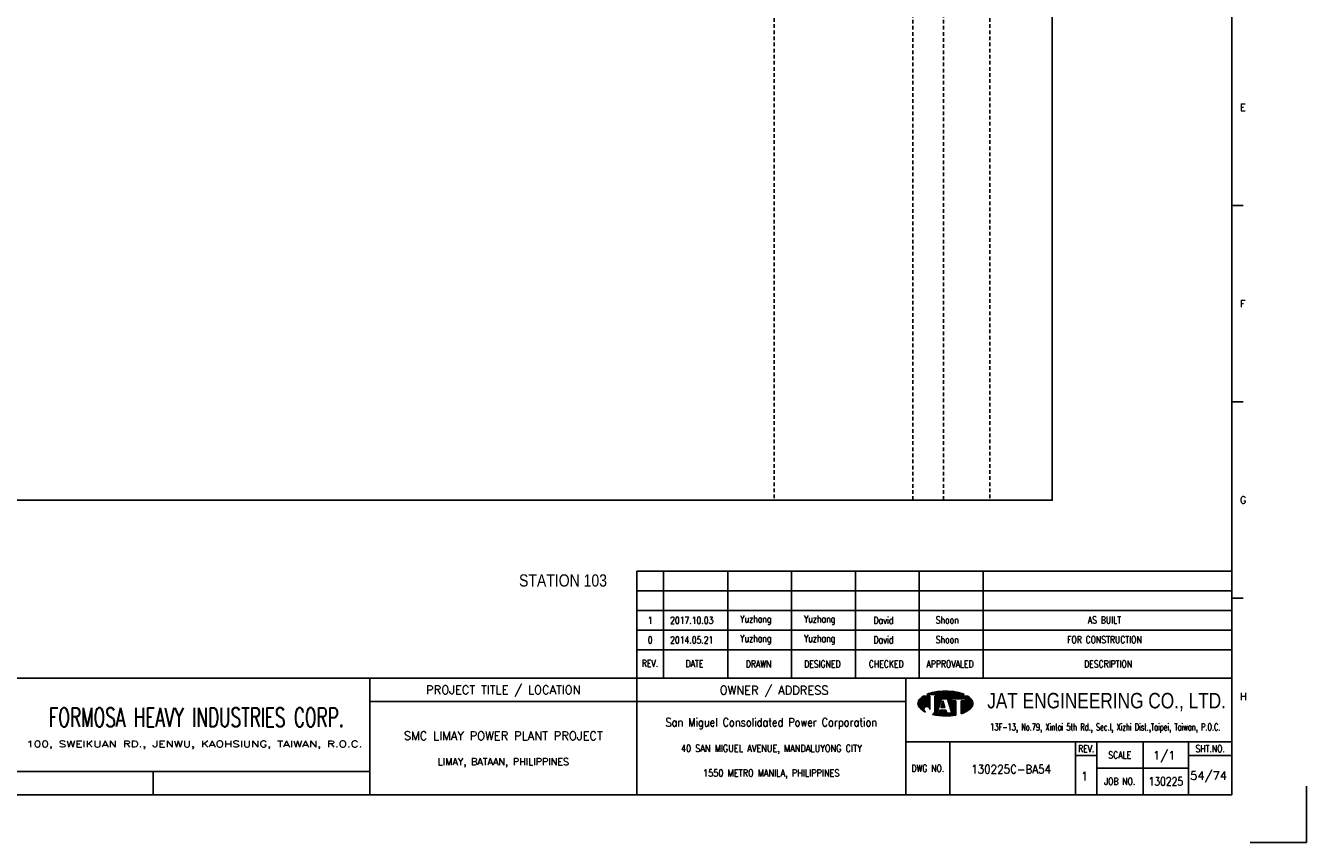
# Model space of a CAD drawing. Extents: x 2176 to 3142, y -624 to 58.
# Tile 2 of 3: x 2618 to 3142, y -624 to -290. Entities that reach past the tile are written whole.
import ezdxf
from ezdxf.enums import TextEntityAlignment as Align

# ---------------------------------------------------------------- set-up
doc = ezdxf.new("R2010")
doc.units = 0
doc.header["$MEASUREMENT"] = 0
doc.linetypes.add('HIDDEN', pattern=[4, 1.5, -1, 1.5])
doc.layers.get('0').update_dxf_attribs({"linetype": 'CONTINUOUS'})
doc.layers.get('DEFPOINTS').update_dxf_attribs({"linetype": 'CONTINUOUS'})
for name, color, linetype in [('B_DIM', 7, 'CONTINUOUS'), ('CON', 4, 'CONTINUOUS'), ('DCS', 7, 'CONTINUOUS'), ('HID', 2, 'HIDDEN'), ('T', 2, 'CONTINUOUS'), ('TEXT', 7, 'CONTINUOUS'), ('圖框CON', 4, 'CONTINUOUS'), ('框線', 6, 'CONTINUOUS')]:
    doc.layers.add(name, color=color, linetype=linetype)
doc.styles.add('AEH', font='simplex', dxfattribs={"width": 0.8, "bigfont": 'ae'})
doc.styles.add('DAYUKP', font='complex', dxfattribs={"bigfont": 'DAYUKP.SHX'})
doc.styles.add('E2', font='simplex.shx', dxfattribs={"height": 2})
doc.styles.add('E3', font='simplex.shx', dxfattribs={"height": 3})
doc.styles.add('ROMANS', font='romans', dxfattribs={"width": 0.8})
doc.styles.add('style3', font='ARIALN.TTF')
doc.styles.add('WMF-Arial0', font='arial.ttf')

# ---------------------------------------------------------------- blocks, each defined once
blk = doc.blocks.new('1880-TITLE_BLK')
at = {"layer": 'TEXT', "color": 2, "linetype": 'Continuous', "style": 'E3'}
for tag, p in [('SCALE', (790.95, 31.17)), ('DWG_NO', (736.41, 26.44)), ('REV', (762.59, 23.97)), ('SHT_NO', (806.74, 23.97))]:
    blk.add_attdef(tag, text='', height=3, dxfattribs=at).set_placement(p, align=Align.MIDDLE)
at = {"layer": 'TEXT', "linetype": 'Continuous', "style": 'E2', "width": 0.6}
for tag, p in [('REV_DATE', (418.65, 19.76)), ('APPR_DATE', (492.93, 19.76))]:
    blk.add_attdef(tag, text='', height=2, dxfattribs=at).set_placement(p, align=Align.MIDDLE_LEFT)
blk = doc.blocks.new('1')
at = {"layer": 'B_DIM'}
for p, q in [((2181.53, 118.11), (1938.08, 118.11)), ((1938.08, 74.29), (1938.08, 118.11)), ((1948.92, 74.29), (1948.92, 118.11)), ((1975.28, 74.29), (1975.28, 118.11)), ((2001.39, 74.29), (2001.39, 118.11)), ((2027.5, 74.29), (2027.5, 118.11)), ((2053.62, 74.29), (2053.62, 118.11)), ((2079.73, 74.29), (2079.73, 118.11)), ((2181.53, 110.07), (1938.08, 110.07)), ((1938.08, 77.93), (1938.08, 104.33)), ((2181.53, 102.03), (1938.08, 102.03)), ((2181.53, 93.99), (1938.08, 93.99)), ((2181.53, 85.95), (1938.08, 85.95))]:
    blk.add_line(p, q, dxfattribs=at)
at = {"layer": 'DEFPOINTS'}
blk.add_lwpolyline([(2189, 7.08), (2211.97, 7.08), (2211.97, 30.05)], dxfattribs=at)
at = {"layer": 'T', "color": 0, "lineweight": -3}
for p, q in [((2057.61, 67.67), (2058.11, 68.18)), ((2057.83, 67.67), (2058.43, 68.27)), ((2058.05, 67.67), (2058.73, 68.35)), ((2058.27, 67.67), (2059.03, 68.43)), ((2058.49, 67.67), (2059.32, 68.49)), ((2058.72, 67.67), (2059.6, 68.55)), ((2058.94, 67.67), (2059.87, 68.6)), ((2059.16, 67.67), (2060.14, 68.65)), ((2059.38, 67.67), (2060.41, 68.7)), ((2059.6, 67.67), (2060.67, 68.74)), ((2059.82, 67.67), (2060.93, 68.77)), ((2060.05, 67.67), (2061.18, 68.81)), ((2060.27, 67.67), (2061.44, 68.84)), ((2060.49, 67.67), (2061.69, 68.87)), ((2060.71, 67.67), (2061.93, 68.89)), ((2060.93, 67.67), (2062.18, 68.91)), ((2061.15, 67.67), (2062.42, 68.93)), ((2061.38, 67.67), (2062.66, 68.95)), ((2061.6, 67.67), (2062.89, 68.97)), ((2061.82, 67.67), (2063.13, 68.98)), ((2062.04, 67.67), (2063.36, 68.99)), ((2062.26, 67.67), (2063.59, 69)), ((2062.48, 67.67), (2063.82, 69)), ((2062.71, 67.67), (2064.04, 69.01)), ((2062.93, 67.67), (2064.27, 69.01)), ((2063.15, 67.67), (2064.49, 69.01)), ((2063.37, 67.67), (2064.71, 69.01)), ((2063.59, 67.67), (2064.92, 69)), ((2063.81, 67.67), (2065.14, 69)), ((2064.04, 67.67), (2065.35, 68.99)), ((2064.26, 67.67), (2065.56, 68.98)), ((2064.48, 67.67), (2065.78, 68.97)), ((2064.7, 67.67), (2065.98, 68.95)), ((2064.92, 67.67), (2066.19, 68.94)), ((2065.14, 67.67), (2066.4, 68.92)), ((2065.37, 67.67), (2066.6, 68.9)), ((2065.59, 67.67), (2066.8, 68.88)), ((2065.81, 67.67), (2067, 68.86)), ((2066.03, 67.67), (2067.2, 68.84)), ((2066.25, 67.67), (2067.4, 68.82)), ((2066.47, 67.67), (2067.6, 68.79)), ((2066.7, 67.67), (2067.79, 68.77)), ((2066.92, 67.67), (2067.98, 68.74)), ((2067.14, 67.67), (2068.18, 68.71)), ((2067.36, 67.67), (2068.37, 68.68)), ((2067.58, 67.67), (2068.56, 68.64)), ((2067.81, 67.67), (2068.75, 68.61)), ((2068.03, 67.67), (2068.93, 68.58)), ((2068.25, 67.67), (2069.12, 68.54)), ((2068.47, 67.67), (2069.3, 68.5)), ((2068.69, 67.67), (2069.48, 68.46)), ((2068.91, 67.67), (2069.66, 68.42)), ((2069.14, 67.67), (2069.84, 68.37)), ((2069.36, 67.67), (2070.01, 68.33)), ((2069.58, 67.67), (2070.19, 68.28)), ((2069.8, 67.67), (2070.36, 68.23)), ((2070.02, 67.67), (2070.53, 68.18)), ((2070.24, 67.67), (2070.7, 68.13)), ((2053.09, 63.82), (2056.14, 66.87)), ((2053.09, 64.04), (2055.92, 66.87)), ((2053.11, 63.62), (2056.36, 66.87)), ((2053.12, 64.29), (2055.7, 66.87)), ((2053.14, 63.43), (2056.58, 66.87)), ((2053.18, 63.25), (2056.8, 66.87)), ((2053.18, 64.57), (2055.47, 66.87)), ((2053.24, 63.08), (2057.03, 66.87)), ((2053.29, 64.91), (2055.25, 66.87)), ((2053.3, 62.92), (2057.25, 66.87)), ((2053.37, 62.77), (2057.47, 66.87)), ((2053.45, 62.63), (2057.69, 66.87)), ((2053.54, 62.5), (2057.91, 66.86)), ((2053.61, 65.45), (2054.47, 66.31)), ((2053.64, 62.37), (2057.91, 66.64)), ((2053.74, 62.25), (2057.91, 66.42)), ((2053.84, 62.14), (2057.91, 66.2)), ((2053.95, 62.02), (2057.91, 65.98)), ((2054.07, 61.91), (2057.91, 65.75)), ((2054.18, 61.8), (2057.91, 65.53)), ((2054.29, 61.7), (2057.91, 65.31)), ((2054.41, 61.59), (2057.91, 65.09)), ((2054.53, 61.49), (2057.91, 64.87)), ((2054.65, 61.39), (2057.91, 64.65)), ((2056.12, 62.63), (2057.91, 64.42)), ((2056.46, 62.75), (2057.91, 64.2)), ((2056.7, 62.77), (2057.91, 63.98)), ((2056.9, 62.75), (2057.91, 63.76)), ((2056.94, 67.67), (2057.09, 67.82)), ((2057.08, 62.71), (2057.91, 63.54)), ((2057.16, 67.67), (2057.44, 67.95)), ((2057.23, 62.64), (2057.91, 63.32)), ((2057.37, 62.56), (2057.91, 63.09)), ((2057.39, 67.67), (2057.78, 68.07)), ((2057.5, 62.46), (2057.91, 62.87)), ((2060.05, 63.24), (2063.68, 66.87)), ((2060.05, 63.46), (2063.46, 66.87)), ((2060.05, 63.68), (2063.23, 66.87)), ((2060.05, 63.9), (2063.01, 66.87)), ((2060.05, 64.13), (2062.79, 66.87)), ((2060.05, 64.35), (2062.57, 66.87)), ((2060.05, 64.57), (2062.35, 66.87)), ((2060.05, 64.79), (2062.13, 66.87)), ((2060.05, 65.01), (2061.9, 66.87)), ((2060.05, 65.23), (2061.68, 66.87)), ((2060.05, 65.46), (2061.46, 66.87)), ((2060.05, 66.12), (2060.79, 66.87)), ((2060.05, 66.34), (2060.57, 66.87)), ((2060.05, 66.56), (2060.35, 66.87)), ((2060.05, 66.79), (2060.13, 66.87)), ((2060.05, 65.68), (2061.24, 66.87)), ((2060.05, 65.9), (2061.02, 66.87)), ((2060.05, 63.02), (2062.67, 65.64)), ((2060.05, 62.8), (2062.57, 65.32)), ((2060.05, 62.57), (2062.47, 64.99)), ((2060.05, 62.35), (2062.36, 64.67)), ((2060.05, 62.13), (2062.26, 64.34)), ((2060.05, 61.91), (2062.16, 64.02)), ((2060.05, 61.69), (2062.05, 63.69)), ((2060.05, 61.46), (2061.95, 63.37)), ((2062.45, 62.32), (2063.71, 63.57)), ((2062.5, 62.58), (2063.65, 63.74)), ((2062.6, 62.91), (2063.6, 63.91)), ((2062.68, 62.32), (2063.76, 63.4)), ((2062.7, 63.23), (2063.55, 64.08)), ((2062.8, 63.56), (2063.49, 64.25)), ((2062.83, 65.8), (2063.9, 66.87)), ((2062.9, 62.32), (2063.81, 63.24)), ((2062.91, 63.88), (2063.44, 64.42)), ((2063.01, 64.2), (2063.39, 64.58)), ((2063.05, 65.8), (2064.12, 66.87)), ((2063.11, 64.53), (2063.33, 64.75)), ((2063.12, 62.32), (2063.87, 63.07)), ((2063.21, 64.85), (2063.28, 64.92)), ((2063.27, 65.8), (2064.34, 66.87)), ((2063.34, 62.32), (2063.92, 62.9)), ((2063.49, 65.8), (2064.56, 66.87)), ((2063.72, 65.8), (2064.79, 66.87)), ((2063.94, 65.8), (2065.01, 66.87)), ((2064.16, 65.8), (2065.23, 66.87)), ((2064.38, 65.8), (2065.45, 66.87)), ((2064.6, 65.8), (2065.67, 66.87)), ((2064.82, 65.8), (2065.89, 66.87)), ((2065.05, 65.8), (2066.12, 66.87)), ((2065.16, 65.69), (2066.34, 66.87)), ((2065.22, 65.53), (2066.56, 66.87)), ((2065.27, 65.36), (2066.78, 66.87)), ((2065.32, 65.19), (2067, 66.87)), ((2065.38, 65.02), (2067.22, 66.87)), ((2065.43, 64.85), (2067.45, 66.87)), ((2065.48, 64.69), (2067.67, 66.87)), ((2065.54, 64.52), (2066.74, 65.71)), ((2065.59, 64.35), (2066.74, 65.49)), ((2065.65, 64.18), (2066.74, 65.27)), ((2065.7, 64.01), (2066.74, 65.05)), ((2065.75, 63.84), (2066.9, 65)), ((2065.81, 63.68), (2067.12, 65)), ((2065.86, 63.51), (2067.35, 65)), ((2065.91, 63.34), (2067.57, 65)), ((2065.97, 63.17), (2067.79, 65)), ((2066.02, 63), (2068.01, 65)), ((2066.07, 62.84), (2068.23, 65)), ((2066.13, 62.67), (2068.46, 65)), ((2066.18, 62.5), (2068.61, 64.93)), ((2066.23, 62.33), (2068.61, 64.71)), ((2066.29, 62.16), (2068.61, 64.48)), ((2066.34, 61.99), (2068.61, 64.26)), ((2066.39, 61.83), (2068.61, 64.04)), ((2066.45, 61.66), (2068.61, 63.82)), ((2066.5, 61.49), (2068.61, 63.6)), ((2066.56, 61.32), (2068.61, 63.38)), ((2066.61, 61.15), (2068.61, 63.15)), ((2066.66, 60.99), (2068.61, 62.93)), ((2066.82, 65.8), (2067.89, 66.87)), ((2067.04, 65.8), (2068.11, 66.87)), ((2067.26, 65.8), (2068.33, 66.87)), ((2067.48, 65.8), (2068.55, 66.87)), ((2067.71, 65.8), (2068.78, 66.87)), ((2067.93, 65.8), (2069, 66.87)), ((2068.15, 65.8), (2069.22, 66.87)), ((2068.37, 65.8), (2069.44, 66.87)), ((2068.59, 65.8), (2069.66, 66.87)), ((2068.81, 65.8), (2069.88, 66.87)), ((2069.04, 65.8), (2070.11, 66.87)), ((2069.26, 65.8), (2070.33, 66.87)), ((2069.48, 65.8), (2070.55, 66.87)), ((2069.7, 65.8), (2070.77, 66.87)), ((2069.92, 65.8), (2070.99, 66.87)), ((2070.14, 65.8), (2071.21, 66.87)), ((2070.37, 65.8), (2071.44, 66.87)), ((2070.47, 67.67), (2070.87, 68.07)), ((2070.59, 65.8), (2071.66, 66.87)), ((2070.69, 67.67), (2071.03, 68.02)), ((2070.75, 63.08), (2074.07, 66.4)), ((2070.75, 62.86), (2074.19, 66.3)), ((2070.75, 62.63), (2074.31, 66.2)), ((2070.75, 62.41), (2074.43, 66.09)), ((2070.75, 62.19), (2074.54, 65.98)), ((2070.75, 61.97), (2074.66, 65.87)), ((2070.75, 61.75), (2074.77, 65.76)), ((2070.75, 61.53), (2074.87, 65.65)), ((2070.75, 61.3), (2074.98, 65.53)), ((2070.75, 61.08), (2075.08, 65.41)), ((2070.75, 60.86), (2075.17, 65.28)), ((2070.75, 60.64), (2075.25, 65.14)), ((2070.75, 63.96), (2071.78, 65)), ((2070.75, 63.74), (2072, 65)), ((2070.75, 63.52), (2072.22, 65)), ((2070.75, 63.3), (2072.45, 65)), ((2070.75, 64.41), (2071.34, 65)), ((2070.75, 64.19), (2071.56, 65)), ((2070.75, 64.85), (2070.89, 65)), ((2070.75, 64.63), (2071.12, 65)), ((2070.75, 60.42), (2075.33, 64.99)), ((2070.75, 60.2), (2075.39, 64.84)), ((2070.75, 59.97), (2075.45, 64.67)), ((2070.75, 59.75), (2075.5, 64.5)), ((2070.81, 65.8), (2071.88, 66.87)), ((2070.91, 67.67), (2071.2, 67.96)), ((2071.03, 65.8), (2072.1, 66.87)), ((2071.07, 59.85), (2075.53, 64.32)), ((2071.13, 67.67), (2071.36, 67.9)), ((2071.25, 65.8), (2072.32, 66.87)), ((2071.35, 67.67), (2071.52, 67.84)), ((2071.42, 59.97), (2075.56, 64.12)), ((2071.47, 65.8), (2072.54, 66.87)), ((2071.57, 67.67), (2071.68, 67.77)), ((2071.7, 65.8), (2072.77, 66.87)), ((2071.78, 60.12), (2075.57, 63.9)), ((2071.8, 67.67), (2071.83, 67.71)), ((2071.92, 65.8), (2072.99, 66.87)), ((2072.14, 65.8), (2073.21, 66.87)), ((2072.17, 60.28), (2075.55, 63.67)), ((2072.36, 65.8), (2073.43, 66.87)), ((2072.58, 65.8), (2073.57, 66.78)), ((2072.59, 60.48), (2075.51, 63.4)), ((2072.62, 65.62), (2073.7, 66.69)), ((2072.62, 65.39), (2073.83, 66.6)), ((2072.62, 65.17), (2073.95, 66.5)), ((2073.08, 60.75), (2075.42, 63.1)), ((2054.78, 61.29), (2055.59, 62.11)), ((2054.9, 61.2), (2055.48, 61.77)), ((2055.03, 61.11), (2055.46, 61.53)), ((2055.16, 61.01), (2055.47, 61.33)), ((2055.3, 60.93), (2055.52, 61.15)), ((2055.43, 60.84), (2055.59, 60.99)), ((2055.57, 60.76), (2055.67, 60.85)), ((2055.71, 60.67), (2055.76, 60.73)), ((2055.85, 60.59), (2055.88, 60.62)), ((2056, 60.52), (2056, 60.52)), ((2056.14, 60.44), (2056.14, 60.44)), ((2057.61, 62.35), (2057.91, 62.65)), ((2057.7, 62.23), (2057.91, 62.43)), ((2057.79, 62.09), (2057.91, 62.21)), ((2057.85, 61.93), (2057.91, 61.99)), ((2057.89, 61.75), (2057.91, 61.76)), ((2057.91, 61.54), (2057.91, 61.55)), ((2059.09, 59.4), (2061.43, 61.74)), ((2059.28, 59.36), (2061.33, 61.42)), ((2059.46, 59.32), (2061.23, 61.09)), ((2059.64, 59.29), (2061.12, 60.77)), ((2059.83, 59.25), (2061.02, 60.44)), ((2059.86, 60.39), (2061.54, 62.07)), ((2059.98, 60.73), (2061.64, 62.39)), ((2060.02, 59.22), (2060.92, 60.12)), ((2060.03, 61), (2061.74, 62.72)), ((2060.05, 61.24), (2060.05, 61.24)), ((2060.21, 59.19), (2060.93, 59.91)), ((2060.4, 59.16), (2061.15, 59.91)), ((2060.59, 59.13), (2061.38, 59.91)), ((2060.78, 59.1), (2061.6, 59.91)), ((2060.98, 59.07), (2063.16, 61.25)), ((2061.17, 59.04), (2063.38, 61.25)), ((2061.37, 59.02), (2063.6, 61.25)), ((2061.57, 59), (2063.82, 61.25)), ((2061.68, 59.99), (2062.94, 61.25)), ((2061.77, 58.97), (2064.04, 61.25)), ((2061.78, 60.32), (2062.71, 61.25)), ((2061.88, 60.64), (2062.49, 61.25)), ((2061.97, 58.95), (2064.27, 61.25)), ((2061.99, 60.96), (2062.27, 61.25)), ((2062.17, 58.94), (2064.45, 61.21)), ((2062.38, 58.92), (2064.51, 61.05)), ((2062.58, 58.9), (2064.56, 60.88)), ((2062.79, 58.89), (2064.61, 60.71)), ((2063, 58.88), (2064.67, 60.54)), ((2063.21, 58.87), (2064.72, 60.37)), ((2063.43, 58.86), (2064.77, 60.2)), ((2063.56, 62.32), (2063.97, 62.73)), ((2063.64, 58.85), (2064.82, 60.03)), ((2063.78, 62.32), (2064.03, 62.56)), ((2063.86, 58.85), (2064.92, 59.91)), ((2064.01, 62.32), (2064.08, 62.39)), ((2064.08, 58.84), (2065.15, 59.91)), ((2064.3, 58.84), (2065.37, 59.91)), ((2064.52, 58.84), (2065.59, 59.91)), ((2064.74, 58.85), (2065.81, 59.91)), ((2064.97, 58.85), (2066.03, 59.91)), ((2065.2, 58.86), (2066.25, 59.91)), ((2065.43, 58.87), (2066.48, 59.91)), ((2065.66, 58.88), (2066.7, 59.91)), ((2065.9, 58.89), (2066.92, 59.91)), ((2066.14, 58.91), (2068.61, 61.38)), ((2066.38, 58.93), (2068.61, 61.16)), ((2066.62, 58.95), (2068.61, 60.94)), ((2066.72, 60.82), (2068.61, 62.71)), ((2066.77, 60.65), (2068.61, 62.49)), ((2066.82, 60.48), (2068.61, 62.27)), ((2066.87, 58.97), (2068.61, 60.72)), ((2066.88, 60.31), (2068.61, 62.05)), ((2066.93, 60.14), (2068.61, 61.82)), ((2066.98, 59.98), (2068.61, 61.6)), ((2067.11, 59), (2068.61, 60.49)), ((2067.37, 59.03), (2068.61, 60.27)), ((2067.62, 59.06), (2068.61, 60.05)), ((2067.88, 59.1), (2068.61, 59.83)), ((2068.14, 59.14), (2068.61, 59.61)), ((2068.4, 59.18), (2068.61, 59.38)), ((2073.74, 61.19), (2075.24, 62.69))]:
    blk.add_line(p, q, dxfattribs=at)
at = {"layer": 'T', "lineweight": -3}
for p, q in [((2057.91, 66.87), (2055.21, 66.87)), ((2056.73, 67.67), (2071.93, 67.67)), ((2057.91, 66.87), (2057.91, 61.52)), ((2073.45, 66.87), (2060.05, 66.87)), ((2060.05, 66.33), (2060.05, 66.87)), ((2060.05, 66.87), (2060.05, 61.23)), ((2061.8, 63.05), (2060.05, 61.24)), ((2060.85, 59.91), (2062.72, 65.8)), ((2063.26, 65), (2062.41, 62.32)), ((2062.72, 65.8), (2065.13, 65.8)), ((2064.1, 62.32), (2063.26, 65)), ((2063.79, 65.8), (2065.13, 65.8)), ((2065.13, 65.8), (2067, 59.91)), ((2066.74, 65.8), (2072.62, 65.8)), ((2066.74, 65), (2066.74, 65.8)), ((2068.61, 65), (2066.74, 65)), ((2068.61, 65), (2068.61, 59.21)), ((2072.62, 65), (2070.75, 65)), ((2070.75, 65), (2070.75, 59.74)), ((2072.62, 65.8), (2072.62, 65)), ((2061.65, 59.91), (2060.85, 59.91)), ((2062.08, 61.25), (2061.65, 59.91)), ((2064.44, 61.25), (2062.08, 61.25)), ((2062.41, 62.32), (2064.1, 62.32)), ((2064.86, 59.91), (2064.44, 61.25)), ((2067, 59.91), (2064.86, 59.91))]:
    blk.add_line(p, q, dxfattribs=at)
for centre, major_axis, start_param, end_param in [((2062.5, 54), (-10.49, 10.49), 5.683021, 5.897183), ((2064.33, 44.23), (-17.52, 17.52), 5.497787, 5.683021), ((2064.33, 44.23), (17.52, 17.52), 0.600164, 0.785398), ((2066.16, 54), (10.49, 10.49), 0.386002, 0.600164), ((2055.58, 63.92), (1.76, 1.76), 1.614811, 2.356194), ((2055.58, 63.92), (-1.76, 1.76), 0.785398, 1.526782), ((2059.72, 60.14), (-5.73, 5.73), 6.088179, 6.3272), ((2068.93, 60.14), (-5.73, 5.73), 4.668374, 4.907395), ((2073.07, 63.92), (-1.76, 1.76), 3.926991, 4.668374), ((2073.07, 63.92), (1.76, 1.76), 4.756403, 5.497787), ((2059.72, 67.71), (5.73, 5.73), 3.097578, 3.478972), ((2056.68, 61.54), (-0.868, 0.868), 3.906164, 8.245601), ((2057.88, 61.28), (1.53, 1.53), 4.470635, 5.546585), ((2064.33, 83.62), (17.52, 17.52), 3.710226, 3.926991), ((2064.33, 83.62), (17.52, 17.52), 3.926991, 4.100643), ((2066.16, 73.85), (-10.49, 10.49), 2.670765, 2.781027), ((2068.93, 67.71), (-5.73, 5.73), 2.781027, 3.185607)]:
    blk.add_ellipse(centre, major_axis=major_axis, ratio=1, start_param=start_param, end_param=end_param, dxfattribs=at)
at = {"layer": '圖框CON'}
for p, q in [((2186.14, 267.8), (2181.53, 267.8)), ((2186.14, 187.4), (2181.53, 187.4)), ((2186.14, 107), (2181.53, 107)), ((2048.1, 48.3), (2181.53, 48.3)), ((2066.14, 48.3), (2066.14, 26.6)), ((2117.55, 48.3), (2117.55, 26.6)), ((2126.28, 48.3), (2126.28, 26.6)), ((2145.25, 26.6), (2145.25, 48.3)), ((2163.72, 26.6), (2163.72, 48.3)), ((2117.55, 42.62), (2126.28, 42.62)), ((2163.72, 42.62), (2181.53, 42.62)), ((2126.28, 37.45), (2163.72, 37.45)), ((1740.17, 36.15), (1740.17, 26.6))]:
    blk.add_line(p, q, dxfattribs=at)
for points in [[(1828.89, 26.6), (1828.89, 74.29)], [(1938.08, 26.6), (1938.08, 74.29)], [(2048.1, 26.6), (2048.1, 74.29)], [(2048.1, 64.75), (1828.89, 64.75)], [(1828.89, 36.15), (1802.67, 36.15), (1651.45, 36.15)]]:
    blk.add_lwpolyline(points, dxfattribs=at)
at = {"layer": '框線'}
for p, q in [((2181.53, 26.6), (2181.53, 669.81)), ((2181.53, 74.29), (1308.62, 74.29)), ((2181.53, 26.6), (1308.62, 26.6))]:
    blk.add_line(p, q, dxfattribs=at)
at = {"style": 'DAYUKP'}
for s, p in [('E', (2184.79, 307.99)), ('F', (2184.79, 227.59)), ('G', (2184.79, 147.19)), ('H', (2184.79, 66.79))]:
    blk.add_text(s, height=2.87, dxfattribs=at).set_placement(p, align=Align.MIDDLE_LEFT)
at = {"style": 'WMF-Arial0', "width": 0.8}
blk.add_text('JAT ENGINEERING CO., LTD.', height=6.3172, dxfattribs=at).set_placement((2130.24, 64.55), align=Align.MIDDLE)
at = {"color": 90, "ltscale": 500, "style": 'ROMANS', "width": 0.65}
blk.add_text('FORMOSA HEAVY INDUSTRIES CORP.', height=7.7366, dxfattribs=at).set_placement((1757.9, 58.28), align=Align.MIDDLE)
at = {"color": 2, "ltscale": 500, "style": 'ROMANS', "width": 0.85}
blk.add_text('San Miguel Consolidated Power Corporation', height=3.4457, dxfattribs=at).set_placement((1993.09, 56.23), align=Align.MIDDLE_CENTER)
at = {"color": 2, "ltscale": 500, "style": 'ROMANS'}
for s, height, p in [('SMC LIMAY POWER PLANT PROJECT', 3.4457, (1883.48, 50.7)), ('LIMAY, BATAAN, PHILIPPINES', 2.8714, (1883.48, 40.08))]:
    blk.add_text(s, height=height, dxfattribs=at).set_placement(p, align=Align.MIDDLE_CENTER)
at = {"color": 4, "ltscale": 500, "style": 'ROMANS', "width": 0.85}
for s, p in [('40 SAN MIGUEL AVENUE, MANDALUYONG CITY', (1993.09, 45.61)), ('1550 METRO MANILA, PHILIPPINES', (1993.09, 35.51))]:
    blk.add_text(s, height=2.8714, dxfattribs=at).set_placement(p, align=Align.MIDDLE_CENTER)
at = {"layer": 'B_DIM', "style": 'AEH', "width": 0.8}
for s, height, p in [('REV.', 2.871, (1943.45, 80.37)), ('DATE', 2.871, (1961.68, 80.21)), ('DRAWN', 2.871, (1987.87, 80.12)), ('DESIGNED', 2.871, (2013.98, 80.12)), ('CHECKED', 2.871, (2040.1, 80.12)), ('APPROVALED', 2.871, (2066.21, 80.12)), ('DESCRIPTION', 2.8714, (2130.87, 80.12))]:
    blk.add_text(s, height=height, dxfattribs=at).set_placement(p, align=Align.MIDDLE)
at = {"layer": 'HID', "ltscale": 500, "style": 'ROMANS'}
for s, p in [('PROJECT TITLE / LOCATION', (1883.48, 69.28)), ('OWNER / ADDRESS', (1994.25, 69.12))]:
    blk.add_text(s, height=3.4457, dxfattribs=at).set_placement(p, align=Align.MIDDLE)
at = {"layer": 'HID', "style": 'ROMANS', "width": 1.216198}
blk.add_text('100, SWEIKUAN RD., JENWU, KAOHSIUNG, TAIWAN, R.O.C.', height=2.5897, dxfattribs=at).set_placement((1688.31, 46.06), (1825.84, 46.06), align=Align.FIT)
at = {"layer": 'HID', "color": 7, "style": 'ROMANS', "width": 0.8}
for s, p in [('REV.', (2121.92, 45.46)), ('SHT.NO.', (2172.62, 45.46)), ('SCALE', (2135.64, 42.87)), ('DWG NO.', (2057.12, 37.45)), ('JOB NO.', (2135.64, 32.03))]:
    blk.add_text(s, height=2.871, dxfattribs=at).set_placement(p, align=Align.MIDDLE)
at = {"layer": 'T', "color": 2, "ltscale": 500, "style": 'ROMANS', "width": 0.65}
blk.add_text('13F-13, No.79, Xintai 5th Rd., Sec.I, Xizhi Dist.,Taipei, Taiwan, P.O.C.', height=2.8714, dxfattribs=at).set_placement((2129.74, 52.81), align=Align.CENTER)

msp = doc.modelspace()

# ---------------------------------------------------------------- linework, layer by layer
at = {"layer": 'CON'}
msp.add_lwpolyline([(2323.57, 15.83), (3037.57, 15.83), (3037.57, -483.97), (2323.57, -483.97)], close=True, dxfattribs=at)
at = {"layer": 'HID'}
for p, q in [((2923.82, 15.83), (2923.82, -483.97)), ((3012.02, 15.83), (3012.02, -483.97)), ((2980.52, 15.13), (2980.52, -483.97)), ((2993.12, 15.13), (2993.12, -483.97))]:
    msp.add_line(p, q, dxfattribs=at)

# ---------------------------------------------------------------- block references
msp.add_blockref('1', (929.54, -631.1))
at = {"layer": 'TEXT', "color": 0}
ref = msp.add_blockref('1880-TITLE_BLK', (2174.89, -624.44), dxfattribs=dict(at, xscale=1.148576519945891, yscale=1.148576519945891, zscale=1.148576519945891))
ref.add_attrib('DWG_NO', '130225C-BA54', dxfattribs={"color": 2, "linetype": 'Continuous', "height": 3.4457, "style": 'E3', "width": 0.9}).set_placement((3020.72, -594.07), align=Align.MIDDLE)
ref.add_attrib('REV', '1', dxfattribs={"color": 2, "linetype": 'Continuous', "height": 3.45, "style": 'E3'}).set_placement((3050.79, -596.91), align=Align.MIDDLE)
ref.add_attrib('SCALE', '1/1', dxfattribs={"color": 2, "linetype": 'Continuous', "height": 3.446, "style": 'E3'}).set_placement((3083.35, -588.65), align=Align.MIDDLE)
ref.add_attrib('SHT_NO', '54/74', dxfattribs={"color": 2, "linetype": 'Continuous', "height": 3.446, "style": 'E3'}).set_placement((3101.5, -596.91), align=Align.MIDDLE)

# ---------------------------------------------------------------- texts
at = {"layer": 'DCS', "linetype": 'ByBlock', "style": 'style3'}
msp.add_text('STATION 103', height=5, dxfattribs=at).set_placement((2819.44, -519.32))
at = {"layer": 'T', "style": 'AEH', "width": 0.8}
for s, height, p in [('1', 2.87, (2873.08, -533.13)), ('2017.10.03', 2.871, (2890.08, -533.09)), ('Yuzhang', 2.871, (2916.28, -533.01)), ('Yuzhang', 2.871, (2942.39, -533.01)), ('David', 2.871, (2968.51, -533.01)), ('Shoon', 2.871, (2994.62, -533.01)), ('AS BUILT', 2.871, (3058.89, -533.01)), ('0', 2.87, (2873.08, -541.17)), ('2014.05.21', 2.871, (2890.08, -541.13)), ('Yuzhang', 2.871, (2916.28, -541.05)), ('Yuzhang', 2.871, (2942.39, -541.05)), ('David', 2.871, (2968.51, -541.05)), ('Shoon', 2.871, (2994.62, -541.05)), ('FOR CONSTRUCTION', 2.8714, (3058.89, -541.05))]:
    msp.add_text(s, height=height, dxfattribs=at).set_placement(p, align=Align.MIDDLE)
at = {"layer": 'TEXT', "color": 2, "style": 'E3', "width": 0.8}
msp.add_text('130225', height=3.446, dxfattribs=at).set_placement((3084.02, -599.08), align=Align.MIDDLE_CENTER)

doc.saveas('drawing.dxf')
